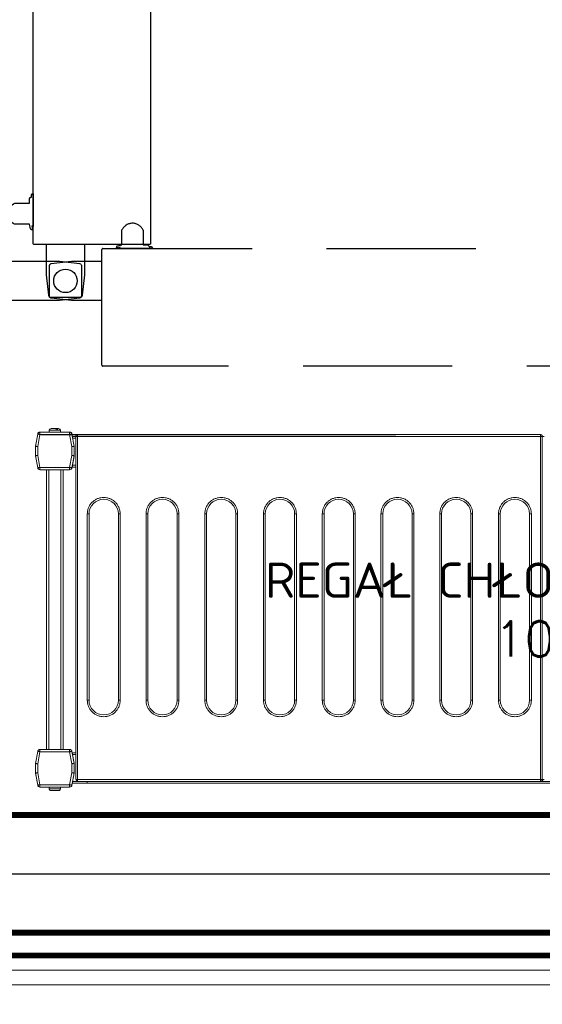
# Model space of a CAD drawing. Header units: metres. Extents: x 5541655 to 5610276, y 5589641 to 5627879.
# Tile 40 of 69: x 5605228 to 5605317, y 5625309 to 5625476. Entities that reach past the tile are written whole.
import ezdxf

# ---------------------------------------------------------------- set-up
doc = ezdxf.new("R2010")
doc.units = ezdxf.units.M
doc.header["$MEASUREMENT"] = 0
doc.linetypes.add('DASHED', pattern=[19.05, 12.7, -6.35])
doc.layers.get('0').update_dxf_attribs({"linetype": 'CONTINUOUS', "lineweight": 18})
for name, color, linetype in [('Budowlane - Sciany Wew', 7, 'CONTINUOUS'), ('Komory', 132, 'CONTINUOUS'), ('Ściany', 51, 'CONTINUOUS')]:
    doc.layers.add(name, color=color, linetype=linetype)
doc.layers.add('Regały', color=7, linetype='CONTINUOUS', true_color=0x00f000)
doc.styles.add('RomanS', font='romans.shx')
doc.linetypes.add('BATTING', pattern='A,0.0001,-0.1,[134,ltypeshp.shx,S=0.1,R=0,X=-0.1,Y=0],-0.2,[134,ltypeshp.shx,S=0.1,R=180,X=0.1,Y=0],-0.1', length=0.4001)

# ---------------------------------------------------------------- blocks, each defined once
blk = doc.blocks.new('*U504')
at = {"const_width": 0.5}
blk.add_lwpolyline([(124.5, 290), (124.5, 300), (180, 300), (180, 0), (0, 0), (0, 300), (54.5, 300), (54.5, 290), (10, 290), (10, 10), (170, 10), (170, 290)], close=True, dxfattribs=at)
at = {"color": 253, "linetype": 'BATTING', "ltscale": 12, "true_color": 0xadadad}
blk.add_lwpolyline([(54.5, 295), (5, 295), (5, 5), (175, 5), (175, 295), (124.5, 295)], dxfattribs=at)
blk = doc.blocks.new('*U428')
at = {"lineweight": 15}
for p, q in [((1.726, 0), (1.819, 0)), ((0.182, -0.465), (0, -1.5)), ((0.182, -0.474), (0, -1.509)), ((0.379, -0.509), (0.2, -1.526)), ((2.904, -0.3), (0.379, -0.3)), ((0.379, -0.309), (0.379, -0.509)), ((2.904, -0.309), (0.379, -0.309)), ((2.904, -0.509), (0.379, -0.509)), ((1.167, -0.15), (1.167, -0.3)), ((2.117, -0.15), (1.167, -0.15)), ((1.876, -0.12), (1.765, -0.12)), ((2.117, -0.3), (2.117, -0.15)), ((2.904, -0.509), (2.904, -0.309)), ((3.083, -1.526), (2.904, -0.509)), ((3.283, -1.5), (3.101, -0.465)), ((3.283, -1.509), (3.101, -0.474)), ((3.433, -0.675), (3.138, -0.675)), ((3.433, -0.825), (3.164, -0.825)), ((3.433, -0.665), (3.433, -29.865)), ((3.583, -0.665), (3.433, -0.665)), ((42.983, -0.515), (3.583, -0.515)), ((3.583, -0.515), (3.583, -0.518)), ((3.583, -0.518), (3.583, -0.665)), ((42.983, -0.665), (3.583, -0.665)), ((3.583, -0.665), (3.583, -29.865)), ((42.983, -0.518), (42.983, -0.515)), ((42.983, -0.665), (42.983, -0.518)), ((43.133, -0.665), (42.983, -0.665)), ((42.983, -29.865), (42.983, -0.665)), ((43.133, -29.865), (43.133, -0.665)), ((43.283, -0.665), (43.133, -0.665)), ((0, -1.5), (0, -2.3)), ((0, -1.509), (0, -2.291)), ((0.2, -1.526), (0.2, -2.291)), ((3.083, -2.291), (3.083, -1.526)), ((3.283, -1.509), (3.283, -1.5)), ((3.283, -2.291), (3.283, -1.509)), ((0, -2.291), (0.2, -2.291)), ((0, -2.3), (0, -2.302)), ((0.003, -2.326), (0.182, -3.343)), ((0.2, -2.291), (0.379, -3.309)), ((2.904, -3.309), (3.083, -2.291)), ((3.083, -2.291), (3.283, -2.291)), ((3.101, -3.343), (3.28, -2.326)), ((3.283, -2.375), (3.151, -3.125)), ((3.283, -2.3), (3.283, -2.291)), ((3.283, -2.3), (3.283, -2.375)), ((3.283, -2.301), (3.283, -2.3)), ((0.379, -3.309), (2.904, -3.309)), ((0.379, -3.309), (0.379, -3.509)), ((2.904, -3.509), (2.904, -3.309)), ((3.433, -3.275), (3.125, -3.275)), ((3.433, -3.125), (3.151, -3.125)), ((0.379, -3.509), (2.904, -3.509)), ((0.942, -3.509), (0.942, -27.3)), ((1.142, -3.509), (1.142, -27.3)), ((2.142, -3.509), (2.142, -27.3)), ((2.342, -3.509), (2.342, -27.3)), ((0.182, -27.465), (0, -28.5)), ((0, -28.5), (0.182, -27.465)), ((0.379, -27.5), (0.2, -28.517)), ((0.379, -27.3), (0.379, -27.5)), ((2.904, -27.3), (0.379, -27.3)), ((2.904, -27.5), (0.379, -27.5)), ((2.904, -27.5), (2.904, -27.3)), ((3.083, -28.517), (2.904, -27.5)), ((3.283, -28.5), (3.101, -27.465)), ((3.433, -27.575), (3.125, -27.575)), ((3.151, -27.725), (3.283, -28.475)), ((3.433, -27.725), (3.151, -27.725)), ((3.283, -28.475), (3.283, -28.5)), ((0, -28.5), (0, -29.283)), ((0, -29.3), (0, -28.5)), ((0, -29.283), (0.2, -29.283)), ((0.182, -30.335), (0, -29.3)), ((0.2, -28.517), (0.2, -29.283)), ((0.2, -29.283), (0.379, -30.3)), ((2.904, -30.3), (3.083, -29.283)), ((3.083, -29.283), (3.083, -28.517)), ((3.083, -29.283), (3.283, -29.283)), ((3.283, -29.3), (3.28, -29.317)), ((3.283, -29.283), (3.283, -28.5)), ((3.283, -29.283), (3.283, -29.3)), ((0.003, -29.317), (0.182, -30.335)), ((3.101, -30.335), (3.28, -29.317)), ((4.383, -30.025), (3.155, -30.025)), ((3.433, -29.865), (3.583, -29.865)), ((3.583, -29.865), (42.983, -29.865)), ((3.583, -29.971), (3.583, -29.865)), ((3.583, -30.015), (3.583, -29.971)), ((3.583, -30.015), (42.983, -30.015)), ((4.383, -30.015), (4.383, -30.025)), ((101.583, -30.025), (4.383, -30.025)), ((4.383, -30.025), (4.383, -30.175)), ((42.983, -29.865), (42.983, -29.971)), ((42.983, -29.865), (43.133, -29.865)), ((42.983, -29.971), (42.983, -30.015)), ((43.133, -29.865), (43.283, -29.865)), ((0.379, -30.3), (2.904, -30.3)), ((0.379, -30.3), (0.379, -30.5)), ((0.379, -30.5), (2.904, -30.5)), ((1.167, -30.5), (1.167, -30.65)), ((1.167, -30.65), (2.117, -30.65)), ((1.17, -30.68), (1.173, -30.68)), ((2.11, -30.68), (2.114, -30.68)), ((2.117, -30.65), (2.117, -30.5)), ((2.904, -30.5), (2.904, -30.3)), ((4.383, -30.175), (3.129, -30.175)), ((101.583, -30.175), (4.383, -30.175))]:
    blk.add_line(p, q, dxfattribs=at)
blk.add_line((0.379, -0.509), (30.666, -0.509))
at = {"color": 253, "lineweight": 15, "true_color": 0xa6a6a6}
for p, q in [((4.403, -23.115), (4.403, -7.265)), ((4.403, -7.265), (4.553, -7.265)), ((4.553, -23.115), (4.553, -7.265)), ((7.053, -7.265), (7.053, -23.115)), ((7.053, -7.265), (7.203, -7.265)), ((7.203, -7.265), (7.203, -23.115)), ((9.403, -23.115), (9.403, -7.265)), ((9.403, -7.265), (9.553, -7.265)), ((9.553, -23.115), (9.553, -7.265)), ((12.053, -7.265), (12.053, -23.115)), ((12.053, -7.265), (12.203, -7.265)), ((12.203, -7.265), (12.203, -23.115)), ((14.403, -23.115), (14.403, -7.265)), ((14.403, -7.265), (14.553, -7.265)), ((14.553, -23.115), (14.553, -7.265)), ((17.053, -7.265), (17.053, -23.115)), ((17.053, -7.265), (17.203, -7.265)), ((17.203, -7.265), (17.203, -23.115)), ((19.403, -23.115), (19.403, -7.265)), ((19.403, -7.265), (19.553, -7.265)), ((19.553, -23.115), (19.553, -7.265)), ((22.053, -7.265), (22.053, -23.115)), ((22.053, -7.265), (22.203, -7.265)), ((22.203, -7.265), (22.203, -23.115)), ((24.403, -23.115), (24.403, -7.265)), ((24.403, -7.265), (24.553, -7.265)), ((24.553, -23.115), (24.553, -7.265)), ((27.053, -7.265), (27.053, -23.115)), ((27.053, -7.265), (27.203, -7.265)), ((27.203, -7.265), (27.203, -23.115)), ((29.403, -23.115), (29.403, -7.265)), ((29.403, -7.265), (29.553, -7.265)), ((29.553, -23.115), (29.553, -7.265)), ((32.053, -7.265), (32.053, -23.115)), ((32.053, -7.265), (32.203, -7.265)), ((32.203, -7.265), (32.203, -23.115)), ((34.403, -23.115), (34.403, -7.265)), ((34.403, -7.265), (34.553, -7.265)), ((34.553, -23.115), (34.553, -7.265)), ((37.053, -7.265), (37.053, -23.115)), ((37.053, -7.265), (37.203, -7.265)), ((37.203, -7.265), (37.203, -23.115)), ((39.403, -23.115), (39.403, -7.265)), ((39.403, -7.265), (39.553, -7.265)), ((39.553, -23.115), (39.553, -7.265)), ((42.053, -7.265), (42.053, -23.115)), ((42.053, -7.265), (42.203, -7.265)), ((42.203, -7.265), (42.203, -23.115)), ((4.403, -23.115), (4.553, -23.115)), ((7.203, -23.115), (7.053, -23.115)), ((9.403, -23.115), (9.553, -23.115)), ((12.203, -23.115), (12.053, -23.115)), ((14.403, -23.115), (14.553, -23.115)), ((17.203, -23.115), (17.053, -23.115)), ((19.403, -23.115), (19.553, -23.115)), ((22.203, -23.115), (22.053, -23.115)), ((24.403, -23.115), (24.553, -23.115)), ((27.203, -23.115), (27.053, -23.115)), ((29.403, -23.115), (29.553, -23.115)), ((32.203, -23.115), (32.053, -23.115)), ((34.403, -23.115), (34.553, -23.115)), ((37.203, -23.115), (37.053, -23.115)), ((39.403, -23.115), (39.553, -23.115)), ((42.203, -23.115), (42.053, -23.115))]:
    blk.add_line(p, q, dxfattribs=at)
at = {"lineweight": 15, "flags": 128}
for points in [[(0.379, -0.509), (0.341, -0.502), (0.304, -0.495), (0.27, -0.489), (0.24, -0.484), (0.216, -0.48), (0.197, -0.477), (0.186, -0.475), (0.182, -0.474)], [(3.101, -0.474), (3.097, -0.475), (3.086, -0.477), (3.068, -0.48), (3.043, -0.484), (3.013, -0.489), (2.979, -0.495), (2.942, -0.502), (2.904, -0.509)], [(0, -1.509), (0.003, -1.509), (0.012, -1.51), (0.027, -1.511), (0.047, -1.513), (0.071, -1.515), (0.1, -1.517), (0.132, -1.52), (0.165, -1.523), (0.2, -1.526)], [(3.083, -1.526), (3.122, -1.523), (3.16, -1.52), (3.194, -1.517), (3.225, -1.514), (3.249, -1.512), (3.268, -1.51), (3.279, -1.509), (3.283, -1.509)], [(0.2, -2.291), (0.162, -2.298), (0.125, -2.305), (0.091, -2.311), (0.061, -2.316), (0.036, -2.32), (0.018, -2.323), (0.007, -2.325), (0.003, -2.326)], [(3.28, -2.326), (3.276, -2.325), (3.265, -2.323), (3.247, -2.32), (3.222, -2.316), (3.193, -2.311), (3.159, -2.305), (3.122, -2.298), (3.083, -2.291)], [(0.182, -3.343), (0.186, -3.343), (0.197, -3.341), (0.216, -3.338), (0.24, -3.333), (0.27, -3.328), (0.304, -3.322), (0.341, -3.316), (0.379, -3.309)], [(2.904, -3.309), (2.942, -3.316), (2.979, -3.322), (3.013, -3.328), (3.043, -3.333), (3.068, -3.338), (3.086, -3.341), (3.097, -3.343), (3.101, -3.343)], [(3.151, -3.125), (3.146, -3.151), (3.142, -3.176), (3.138, -3.2), (3.134, -3.221), (3.131, -3.24), (3.128, -3.255), (3.126, -3.266), (3.125, -3.273), (3.125, -3.275)], [(0.379, -27.5), (0.341, -27.493), (0.304, -27.487), (0.27, -27.481), (0.24, -27.475), (0.216, -27.471), (0.197, -27.468), (0.186, -27.466), (0.182, -27.465)], [(3.101, -27.465), (3.097, -27.466), (3.086, -27.468), (3.068, -27.471), (3.043, -27.475), (3.013, -27.481), (2.979, -27.487), (2.942, -27.493), (2.904, -27.5)], [(3.125, -27.575), (3.125, -27.578), (3.127, -27.586), (3.129, -27.6), (3.132, -27.619), (3.136, -27.642), (3.141, -27.668), (3.146, -27.696), (3.151, -27.725)], [(0, -28.5), (0.004, -28.5), (0.015, -28.501), (0.034, -28.503), (0.059, -28.505), (0.089, -28.508), (0.123, -28.511), (0.161, -28.514), (0.2, -28.517)], [(0.2, -29.283), (0.162, -29.289), (0.125, -29.296), (0.091, -29.302), (0.061, -29.307), (0.036, -29.311), (0.018, -29.315), (0.007, -29.317), (0.003, -29.317)], [(3.083, -28.517), (3.118, -28.514), (3.152, -28.512), (3.183, -28.509), (3.212, -28.506), (3.236, -28.504), (3.256, -28.502), (3.271, -28.501), (3.28, -28.5), (3.283, -28.5)], [(3.28, -29.317), (3.276, -29.317), (3.265, -29.315), (3.247, -29.311), (3.222, -29.307), (3.193, -29.302), (3.159, -29.296), (3.122, -29.289), (3.083, -29.283)], [(0.182, -30.335), (0.186, -30.334), (0.197, -30.332), (0.216, -30.329), (0.24, -30.325), (0.27, -30.319), (0.304, -30.313), (0.341, -30.307), (0.379, -30.3)], [(2.904, -30.3), (2.942, -30.307), (2.979, -30.313), (3.013, -30.319), (3.043, -30.325), (3.068, -30.329), (3.086, -30.332), (3.097, -30.334), (3.101, -30.335)]]:
    blk.add_lwpolyline(points, dxfattribs=at)
at = {"lineweight": 15}
for centre, radius, start, end in [((0.379, -0.5), 0.2, 90, 170), ((0.379, -0.509), 0.2, 90, 170), ((1.317, -0.15), 0.15, 90, 180), ((1.967, -0.15), 0.15, 0, 90), ((2.904, -0.5), 0.2, 10, 90), ((2.904, -0.509), 0.2, 10, 90), ((0.2, -2.291), 0.2, 180, 190), ((3.083, -2.291), 0.2, 350, 0), ((0.379, -3.309), 0.2, 190, 270), ((2.904, -3.309), 0.2, 270, 350), ((0.379, -27.5), 0.2, 90, 170), ((0.379, -27.5), 0.2, 90, 170), ((2.904, -27.5), 0.2, 10, 90), ((0.2, -29.283), 0.2, 180, 190), ((3.083, -29.283), 0.2, 350, 0), ((3.583, -29.865), 0.15, 180, 270), ((42.983, -29.865), 0.15, 270, 360), ((43.283, -29.865), 0.15, 180, 270), ((0.379, -30.3), 0.2, 190, 270), ((0.379, -30.3), 0.2, 190, 270), ((1.317, -30.65), 0.15, 180, 191.53696), ((1.967, -30.65), 0.15, 348.46304, 360), ((2.904, -30.3), 0.2, 270, 350)]:
    blk.add_arc(centre, radius, start, end, dxfattribs=at)
at = {"color": 253, "lineweight": 15, "true_color": 0xa6a6a6}
for centre, start, end in [((5.803, -7.265), 0, 180), ((10.803, -7.265), 0, 180), ((15.803, -7.265), 0, 180), ((20.803, -7.265), 0, 180), ((25.803, -7.265), 0, 180), ((30.803, -7.265), 0, 180), ((35.803, -7.265), 0, 180), ((40.803, -7.265), 0, 180), ((5.803, -23.115), 180, 0), ((10.803, -23.115), 180, 0), ((15.803, -23.115), 180, 0), ((20.803, -23.115), 180, 0), ((25.803, -23.115), 180, 0), ((30.803, -23.115), 180, 0), ((35.803, -23.115), 180, 0), ((40.803, -23.115), 180, 0)]:
    blk.add_arc(centre, 1.25, start, end, dxfattribs=at)
at = {"lineweight": 15}
for points, knots in [([(1.708, 0), (1.672, 0), (1.597, 0), (1.486, 0), (1.395, 0), (1.338, 0), (1.312, 0), (1.318, 0), (1.319, 0)], [0, 0, 0, 0, 0.188945, 0.389816, 0.590684, 0.779625, 0.968579, 1, 1, 1, 1]), ([(1.765, -0.12), (1.763, -0.104), (1.759, -0.072), (1.746, -0.033), (1.729, -0.006), (1.715, -0.002), (1.708, 0)], [0, 0, 0, 0, 0.243636, 0.487267, 0.73198, 1, 1, 1, 1]), ([(1.921, 0), (1.915, 0), (1.893, 0), (1.849, 0), (1.819, 0)], [0, 0, 0, 0, 0.31192, 1, 1, 1, 1]), ([(1.819, 0), (1.826, -0.002), (1.839, -0.005), (1.856, -0.031), (1.87, -0.07), (1.874, -0.103), (1.876, -0.12)], [0, 0, 0, 0, 0.250222, 0.500532, 0.748158, 1, 1, 1, 1]), ([(3.583, -0.518), (3.573, -0.519), (3.553, -0.521), (3.523, -0.53), (3.497, -0.545), (3.467, -0.57), (3.439, -0.61), (3.435, -0.648), (3.433, -0.667)], [0, 0, 0, 0, 0.130769, 0.260026, 0.387968, 0.514575, 0.761736, 1, 1, 1, 1]), ([(43.133, -0.667), (43.131, -0.648), (43.128, -0.61), (43.1, -0.57), (43.07, -0.545), (43.043, -0.53), (43.014, -0.521), (42.993, -0.519), (42.983, -0.518)], [0, 0, 0, 0, 0.238262, 0.485424, 0.612031, 0.739977, 0.869231, 1, 1, 1, 1]), ([(1.173, -30.68), (1.178, -30.696), (1.188, -30.728), (1.223, -30.767), (1.268, -30.794), (1.304, -30.798), (1.322, -30.8)], [0, 0, 0, 0, 0.243643, 0.487245, 0.731956, 1, 1, 1, 1]), ([(1.322, -30.8), (1.332, -30.8), (1.353, -30.8), (1.43, -30.8), (1.53, -30.8), (1.642, -30.8), (1.753, -30.8), (1.853, -30.8), (1.93, -30.8), (1.951, -30.8), (1.961, -30.8)], [0, 0, 0, 0, 0.121175, 0.250001, 0.378823, 0.5, 0.621177, 0.749999, 0.878825, 1, 1, 1, 1]), ([(1.961, -30.8), (1.978, -30.798), (2.013, -30.795), (2.058, -30.769), (2.094, -30.73), (2.105, -30.697), (2.11, -30.68)], [0, 0, 0, 0, 0.250219, 0.500551, 0.74815, 1, 1, 1, 1])]:
    blk.add_open_spline(points, degree=3, knots=knots, dxfattribs=at)
at = {"color": 253, "lineweight": 15, "true_color": 0xa6a6a6}
for points, knots in [([(4.403, -7.265), (4.408, -7.18), (4.417, -7.004), (4.495, -6.743), (4.624, -6.492), (4.806, -6.268), (5.03, -6.086), (5.281, -5.956), (5.542, -5.881), (5.803, -5.857), (6.064, -5.881), (6.325, -5.956), (6.576, -6.086), (6.8, -6.268), (6.982, -6.492), (7.111, -6.743), (7.189, -7.004), (7.199, -7.18), (7.203, -7.265)], [0, 0, 0, 0, 0.058258, 0.120006, 0.18432, 0.25, 0.31568, 0.379994, 0.441742, 0.5, 0.558258, 0.620006, 0.68432, 0.75, 0.81568, 0.879994, 0.941742, 1, 1, 1, 1]), ([(9.403, -7.265), (9.408, -7.18), (9.417, -7.004), (9.495, -6.743), (9.624, -6.492), (9.806, -6.268), (10.03, -6.086), (10.281, -5.956), (10.542, -5.881), (10.803, -5.857), (11.064, -5.881), (11.325, -5.956), (11.576, -6.086), (11.8, -6.268), (11.982, -6.492), (12.111, -6.743), (12.189, -7.004), (12.199, -7.18), (12.203, -7.265)], [0, 0, 0, 0, 0.058258, 0.120006, 0.18432, 0.25, 0.31568, 0.379994, 0.441742, 0.5, 0.558258, 0.620006, 0.68432, 0.75, 0.81568, 0.879994, 0.941742, 1, 1, 1, 1]), ([(14.403, -7.265), (14.408, -7.18), (14.417, -7.004), (14.495, -6.743), (14.624, -6.492), (14.806, -6.268), (15.03, -6.086), (15.281, -5.956), (15.542, -5.881), (15.803, -5.857), (16.064, -5.881), (16.325, -5.956), (16.576, -6.086), (16.8, -6.268), (16.982, -6.492), (17.111, -6.743), (17.189, -7.004), (17.199, -7.18), (17.203, -7.265)], [0, 0, 0, 0, 0.058258, 0.120006, 0.18432, 0.25, 0.31568, 0.379994, 0.441742, 0.5, 0.558258, 0.620006, 0.68432, 0.75, 0.81568, 0.879994, 0.941742, 1, 1, 1, 1]), ([(19.403, -7.265), (19.408, -7.18), (19.417, -7.004), (19.495, -6.743), (19.624, -6.492), (19.806, -6.268), (20.03, -6.086), (20.281, -5.956), (20.542, -5.881), (20.803, -5.857), (21.064, -5.881), (21.325, -5.956), (21.576, -6.086), (21.8, -6.268), (21.982, -6.492), (22.111, -6.743), (22.189, -7.004), (22.199, -7.18), (22.203, -7.265)], [0, 0, 0, 0, 0.058258, 0.120006, 0.18432, 0.25, 0.31568, 0.379994, 0.441742, 0.5, 0.558258, 0.620006, 0.68432, 0.75, 0.81568, 0.879994, 0.941742, 1, 1, 1, 1]), ([(24.403, -7.265), (24.408, -7.18), (24.417, -7.004), (24.495, -6.743), (24.624, -6.492), (24.806, -6.268), (25.03, -6.086), (25.281, -5.956), (25.542, -5.881), (25.803, -5.857), (26.064, -5.881), (26.325, -5.956), (26.576, -6.086), (26.8, -6.268), (26.982, -6.492), (27.111, -6.743), (27.189, -7.004), (27.199, -7.18), (27.203, -7.265)], [0, 0, 0, 0, 0.058258, 0.120006, 0.18432, 0.25, 0.31568, 0.379994, 0.441742, 0.5, 0.558258, 0.620006, 0.68432, 0.75, 0.81568, 0.879994, 0.941742, 1, 1, 1, 1]), ([(29.403, -7.265), (29.408, -7.18), (29.417, -7.004), (29.495, -6.743), (29.624, -6.492), (29.806, -6.268), (30.03, -6.086), (30.281, -5.956), (30.542, -5.881), (30.803, -5.857), (31.064, -5.881), (31.325, -5.956), (31.576, -6.086), (31.8, -6.268), (31.982, -6.492), (32.111, -6.743), (32.189, -7.004), (32.199, -7.18), (32.203, -7.265)], [0, 0, 0, 0, 0.058258, 0.120006, 0.18432, 0.25, 0.31568, 0.379994, 0.441742, 0.5, 0.558258, 0.620006, 0.68432, 0.75, 0.81568, 0.879994, 0.941742, 1, 1, 1, 1]), ([(34.403, -7.265), (34.408, -7.18), (34.417, -7.004), (34.495, -6.743), (34.624, -6.492), (34.806, -6.268), (35.03, -6.086), (35.281, -5.956), (35.542, -5.881), (35.803, -5.857), (36.064, -5.881), (36.325, -5.956), (36.576, -6.086), (36.8, -6.268), (36.982, -6.492), (37.111, -6.743), (37.189, -7.004), (37.199, -7.18), (37.203, -7.265)], [0, 0, 0, 0, 0.058258, 0.120006, 0.18432, 0.25, 0.31568, 0.379994, 0.441742, 0.5, 0.558258, 0.620006, 0.68432, 0.75, 0.81568, 0.879994, 0.941742, 1, 1, 1, 1]), ([(39.403, -7.265), (39.408, -7.18), (39.417, -7.004), (39.495, -6.743), (39.624, -6.492), (39.806, -6.268), (40.03, -6.086), (40.281, -5.956), (40.542, -5.881), (40.803, -5.857), (41.064, -5.881), (41.325, -5.956), (41.576, -6.086), (41.8, -6.268), (41.982, -6.492), (42.111, -6.743), (42.189, -7.004), (42.199, -7.18), (42.203, -7.265)], [0, 0, 0, 0, 0.058258, 0.120006, 0.18432, 0.25, 0.31568, 0.379994, 0.441742, 0.5, 0.558258, 0.620005, 0.68432, 0.75, 0.81568, 0.879994, 0.941742, 1, 1, 1, 1]), ([(7.203, -23.115), (7.199, -23.2), (7.189, -23.376), (7.111, -23.637), (6.982, -23.888), (6.8, -24.112), (6.576, -24.294), (6.325, -24.424), (6.064, -24.499), (5.803, -24.523), (5.542, -24.499), (5.281, -24.424), (5.03, -24.294), (4.806, -24.112), (4.624, -23.888), (4.495, -23.637), (4.417, -23.376), (4.408, -23.2), (4.403, -23.115)], [0, 0, 0, 0, 0.058258, 0.120006, 0.18432, 0.25, 0.31568, 0.379994, 0.441742, 0.5, 0.558258, 0.620006, 0.68432, 0.75, 0.81568, 0.879994, 0.941742, 1, 1, 1, 1]), ([(12.203, -23.115), (12.199, -23.2), (12.189, -23.376), (12.111, -23.637), (11.982, -23.888), (11.8, -24.112), (11.576, -24.294), (11.325, -24.424), (11.064, -24.499), (10.803, -24.523), (10.542, -24.499), (10.281, -24.424), (10.03, -24.294), (9.806, -24.112), (9.624, -23.888), (9.495, -23.637), (9.417, -23.376), (9.408, -23.2), (9.403, -23.115)], [0, 0, 0, 0, 0.058258, 0.120006, 0.18432, 0.25, 0.31568, 0.379994, 0.441742, 0.5, 0.558258, 0.620006, 0.68432, 0.75, 0.81568, 0.879994, 0.941742, 1, 1, 1, 1]), ([(17.203, -23.115), (17.199, -23.2), (17.189, -23.376), (17.111, -23.637), (16.982, -23.888), (16.8, -24.112), (16.576, -24.294), (16.325, -24.424), (16.064, -24.499), (15.803, -24.523), (15.542, -24.499), (15.281, -24.424), (15.03, -24.294), (14.806, -24.112), (14.624, -23.888), (14.495, -23.637), (14.417, -23.376), (14.408, -23.2), (14.403, -23.115)], [0, 0, 0, 0, 0.058258, 0.120006, 0.18432, 0.25, 0.31568, 0.379994, 0.441742, 0.5, 0.558258, 0.620006, 0.68432, 0.75, 0.81568, 0.879994, 0.941742, 1, 1, 1, 1]), ([(22.203, -23.115), (22.199, -23.2), (22.189, -23.376), (22.111, -23.637), (21.982, -23.888), (21.8, -24.112), (21.576, -24.294), (21.325, -24.424), (21.064, -24.499), (20.803, -24.523), (20.542, -24.499), (20.281, -24.424), (20.03, -24.294), (19.806, -24.112), (19.624, -23.888), (19.495, -23.637), (19.417, -23.376), (19.408, -23.2), (19.403, -23.115)], [0, 0, 0, 0, 0.058258, 0.120006, 0.18432, 0.25, 0.31568, 0.379994, 0.441742, 0.5, 0.558258, 0.620006, 0.684321, 0.75, 0.81568, 0.879994, 0.941742, 1, 1, 1, 1]), ([(27.203, -23.115), (27.199, -23.2), (27.189, -23.376), (27.111, -23.637), (26.982, -23.888), (26.8, -24.112), (26.576, -24.294), (26.325, -24.424), (26.064, -24.499), (25.803, -24.523), (25.542, -24.499), (25.281, -24.424), (25.03, -24.294), (24.806, -24.112), (24.624, -23.888), (24.495, -23.637), (24.417, -23.376), (24.408, -23.2), (24.403, -23.115)], [0, 0, 0, 0, 0.058258, 0.120005, 0.18432, 0.25, 0.31568, 0.379994, 0.441742, 0.5, 0.558258, 0.620006, 0.684321, 0.75, 0.81568, 0.879994, 0.941742, 1, 1, 1, 1]), ([(32.203, -23.115), (32.199, -23.2), (32.189, -23.376), (32.111, -23.637), (31.982, -23.888), (31.8, -24.112), (31.576, -24.294), (31.325, -24.424), (31.064, -24.499), (30.803, -24.523), (30.542, -24.499), (30.281, -24.424), (30.03, -24.294), (29.806, -24.112), (29.624, -23.888), (29.495, -23.637), (29.417, -23.376), (29.408, -23.2), (29.403, -23.115)], [0, 0, 0, 0, 0.058258, 0.1200055, 0.1843203, 0.2500001, 0.3156796, 0.3799944, 0.441742, 0.5000001, 0.5582579, 0.6200055, 0.6843203, 0.7499998, 0.8156796, 0.8799944, 0.941742, 1, 1, 1, 1]), ([(37.203, -23.115), (37.199, -23.2), (37.189, -23.376), (37.111, -23.637), (36.982, -23.888), (36.8, -24.112), (36.576, -24.294), (36.325, -24.424), (36.064, -24.499), (35.803, -24.523), (35.542, -24.499), (35.281, -24.424), (35.03, -24.294), (34.806, -24.112), (34.624, -23.888), (34.495, -23.637), (34.417, -23.376), (34.408, -23.2), (34.403, -23.115)], [0, 0, 0, 0, 0.058258, 0.1200055, 0.1843201, 0.2499999, 0.3156797, 0.3799945, 0.4417421, 0.4999999, 0.558258, 0.6200056, 0.6843204, 0.7499999, 0.8156796, 0.8799944, 0.941742, 1, 1, 1, 1]), ([(42.203, -23.115), (42.199, -23.2), (42.189, -23.376), (42.111, -23.637), (41.982, -23.888), (41.8, -24.112), (41.576, -24.294), (41.325, -24.424), (41.064, -24.499), (40.803, -24.523), (40.542, -24.499), (40.281, -24.424), (40.03, -24.294), (39.806, -24.112), (39.624, -23.888), (39.495, -23.637), (39.417, -23.376), (39.408, -23.2), (39.403, -23.115)], [0, 0, 0, 0, 0.058258, 0.120005, 0.18432, 0.25, 0.315679, 0.379995, 0.441742, 0.5, 0.558258, 0.620006, 0.68432, 0.75, 0.81568, 0.879994, 0.941742, 1, 1, 1, 1])]:
    blk.add_open_spline(points, degree=3, knots=knots, dxfattribs=at)
at = {"color": 7, "insert": (53, -15.4), "char_height": 3, "width": 106, "attachment_point": 5, "style": 'RomanS'}
blk.add_mtext('REGAŁ CHŁODNICZY MAGAZYNOWY\\P1060x308mm', dxfattribs=at)
blk = doc.blocks.new('*U327')
at = {"color": 254, "linetype": 'DASHED', "true_color": 0xcfcfcf}
for points in [[(64.429, 13, -0.414214), (64.349, 13.08), (64.349, 80.92, -0.414214), (64.429, 81), (74.274, 81, -0.414814), (74.349, 80.926), (74.349, 13.086, -0.414814), (74.274, 13), (64.429, 13)], [(64.149, 17.01), (64.199, 17.01), (64.199, 17.11, -0.175422), (64.268, 17.303, -0.244753), (64.286, 17.31), (64.324, 17.31, -0.414214), (64.349, 17.285), (64.349, 14.535, -0.414214), (64.324, 14.51), (64.286, 14.51, -0.200685), (64.268, 14.517), (64.233, 14.569), (64.302, 14.254), (64.254, 14.243, -0.414214), (64.134, 14.319), (64.049, 14.71), (62.77, 14.71, -0.649069), (62.799, 16.51), (64.049, 16.51), (64.049, 16.91, -0.414214), (64.149, 17.01)]]:
    blk.add_lwpolyline(points, format="xyb", dxfattribs=at)
for points in [[(64, 7.229, -0.414214), (63.92, 7.149), (-3.92, 7.149, -0.414214), (-4, 7.229), (-4, 17.074, -0.414814), (-3.926, 17.149), (63.914, 17.149, -0.414814), (64, 17.074), (64, 7.229)], [(59.99, 6.949), (59.99, 6.999), (59.89, 6.999, -0.175422), (59.697, 7.068, -0.244753), (59.69, 7.086), (59.69, 7.124, -0.414214), (59.715, 7.149), (62.465, 7.149, -0.414214), (62.49, 7.124), (62.49, 7.086, -0.200685), (62.483, 7.068), (62.431, 7.033), (62.746, 7.102), (62.757, 7.054, -0.414214), (62.681, 6.934), (62.29, 6.849), (62.29, 5.57, -0.649069), (60.49, 5.599), (60.49, 6.849), (60.09, 6.849, -0.414214), (59.99, 6.949)]]:
    blk.add_lwpolyline(points, format="xyb")
blk.add_lwpolyline([(65.45, 13), (65.45, 10.417), (65.659, 8.676, 0.379651), (65.857, 8.5), (68.343, 8.5, 0.379651), (68.541, 8.676), (68.75, 10.417), (68.75, 13)], format="xyb", close=True, dxfattribs=at)
for points in [[(64, 8.25), (66.583, 8.25), (68.324, 8.459, 0.379651), (68.5, 8.657), (68.5, 11.143, 0.379651), (68.324, 11.341), (66.583, 11.55), (64, 11.55)], [(68.75, 5), (68.75, 9.383), (68.541, 11.124, 0.379651), (68.343, 11.3), (65.857, 11.3, 0.379651), (65.659, 11.124), (65.45, 9.383), (65.45, 5)]]:
    blk.add_lwpolyline(points, format="xyb", close=True)
blk.add_circle((67.1, 9.9), 1)
blk.add_arc((67.1, 9.9), 71.123, 88.54918, 181.39771, dxfattribs=at)

msp = doc.modelspace()

# ---------------------------------------------------------------- linework, layer by layer
at = {"layer": 'Budowlane - Sciany Wew', "color": 251, "linetype": 'Continuous', "lineweight": 20}
for points in [[(5605480.5597, 5625299.4811), (5605480.5597, 5625314.4807), (5604859.6684, 5625314.4807)], [(5605478.0597, 5625301.9811), (5605478.0597, 5625311.9803), (5604857.1684, 5625311.9803)]]:
    msp.add_lwpolyline(points, dxfattribs=at)
at = {"layer": 'Ściany', "color": 0, "const_width": 1}
msp.add_lwpolyline([(5605483.0597, 5625296.9811), (5605483.0597, 5625316.9811), (5604862.1684, 5625316.9811)], dxfattribs=at)

# ---------------------------------------------------------------- block references
at = {"layer": 'Komory', "xscale": 2, "yscale": 2, "zscale": 2, "rotation": 270}
for name, p in [('*U504', (5604865.9639, 5625680.8766)), ('*U327', (5605215.9639, 5625565.9704))]:
    msp.add_blockref(name, p, dxfattribs=at)
at = {"layer": 'Regały', "linetype": 'Continuous', "lineweight": 25, "xscale": 2, "yscale": 2, "zscale": 2}
msp.add_blockref('*U428', (5605230.6692, 5625406.6456), dxfattribs=at)

doc.saveas('drawing.dxf')
